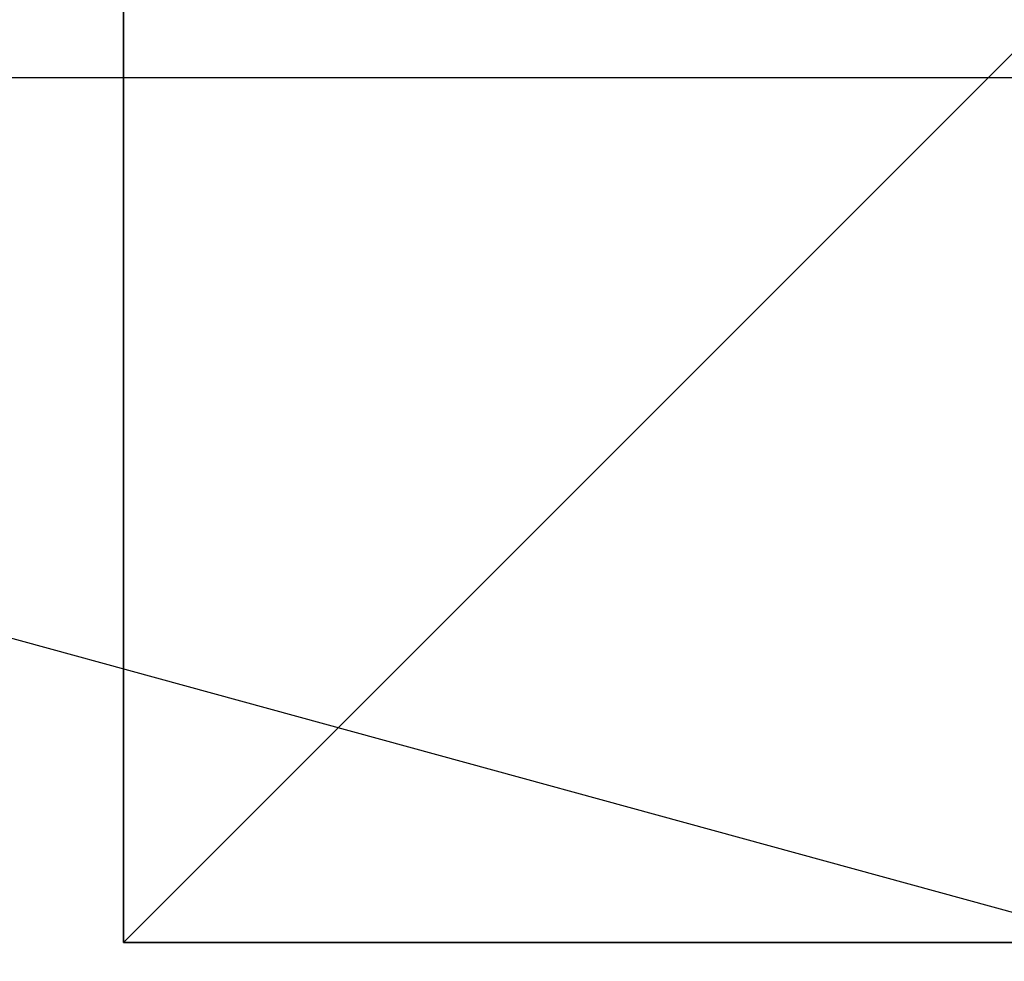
# Model space of a CAD drawing. Header units: inches. Extents: x -40 to 106, y -93 to 53.
# Tile 45 of 256: x -24.325 to -24.044, y -90.264 to -89.996. Entities that reach past the tile are written whole.
import ezdxf

# ---------------------------------------------------------------- set-up
doc = ezdxf.new("R2010")
doc.units = ezdxf.units.IN
doc.header["$MEASUREMENT"] = 0
doc.layers.add('A-FURN', color=7, linetype='Continuous')
doc.layers.add('CET color Black', color=7, linetype='Continuous', true_color=0x040000)

# ---------------------------------------------------------------- blocks, each defined once
blk = doc.blocks.new('*C42')
at = {"layer": 'CET color Black', "linetype": 'Continuous'}
mesh = blk.add_polyface(dxfattribs=at)
corners = [(-33.89696, -1.1526, 25.58275), (-33.27015, -2.24951, 25.58275), (-33.61856, -2.24951, 26.27958), (-33.89695, -1.97112, 26.5182), (-33.87937, -2.02073, 26.59659), (-33.60098, -2.29911, 26.35798), (-33.60098, -2.29911, 27.35406), (-33.87937, -2.02073, 27.35406), (-33.11337, -2.15992, 25.46429), (-33.20404, -2.2199, 25.50258), (-33.83616, -1.11472, 25.50186), (-33.74018, -1.06301, 25.4643), (-33.93703, -1.06301, 25.66114), (-33.92453, -1.10968, 25.61711), (-33.92609, -1.92946, 26.55564), (-33.93703, -1.88153, 26.59659), (-33.91869, -1.95585, 26.59532), (-33.92032, -1.95615, 27.35406), (-33.93703, -1.88153, 27.35406), (-33.89255, -1.99846, 26.5566), (-33.61264, -2.27787, 26.31802), (-33.87787, 0.13546, 25.53076), (-33.87898, -1.06937, 25.52967), (-33.91681, -1.95952, 26.56983), (-33.12371, -2.29822, 25.52327), (-33.18234, -2.28664, 25.53019), (-33.87123, -1.09217, 25.52403), (-33.93703, 0.94751, 26.59659), (-33.74018, 0.12899, 25.4643), (-33.93703, 0.12899, 25.66114), (-33.11337, 1.2259, 25.46429), (-34.03546, -3.39765, 25.30682), (-34.03546, 2.46361, 25.30682), (-33.95672, 2.46361, 25.30681), (-33.95672, -3.39765, 25.30681), (-34.03546, -11.78592, 27.35406), (-34.03546, 10.85188, 27.35407), (-34.03546, 10.85188, 26.76154), (-33.95672, -11.78592, 26.76153), (-33.95672, 10.85188, 26.76154), (-33.95672, 10.85188, 27.35406), (-33.91735, -11.78592, 27.39342), (-33.91735, 10.85188, 27.39343), (-33.16932, 10.85188, 27.39343), (-33.95672, -11.78592, 27.35405), (-33.95145, 10.85188, 27.37374), (-33.95145, -11.78592, 27.37374), (-33.93704, 10.85188, 27.38815), (-34.03546, -3.44168, 25.30991), (-34.03547, -11.78592, 26.76154), (-34.03546, 10.58095, 26.44967), (-33.95672, -3.44168, 25.30991), (-33.95672, 10.58095, 26.44966), (-33.95672, -11.51498, 26.44966), (-33.95672, 2.50764, 25.30991)]
mesh.append_faces([[corners[k] for k in face] for face in [(0, 1, 2, 0), (0, 2, 3, 0), (4, 5, 6, 4), (4, 6, 7, 4), (8, 9, 10, 8), (8, 10, 11, 8), (12, 13, 14, 12), (12, 14, 15, 12), (15, 16, 17, 15), (15, 17, 18, 15), (4, 19, 20, 4), (4, 20, 5, 4), (4, 7, 17, 4), (4, 17, 16, 4), (3, 2, 20, 3), (3, 20, 19, 3), (0, 3, 14, 0), (0, 14, 13, 0), (12, 21, 22, 12), (1, 0, 10, 1), (1, 10, 9, 1), (3, 19, 23, 3), (3, 23, 14, 3), (15, 14, 23, 15), (15, 23, 16, 15), (4, 16, 23, 4), (4, 23, 19, 4), (8, 24, 25, 8), (8, 25, 9, 8), (0, 13, 26, 0), (0, 26, 10, 0), (12, 22, 26, 12), (12, 26, 13, 12), (11, 10, 26, 11), (11, 26, 22, 11), (18, 27, 15, 18), (22, 21, 28, 22), (22, 28, 11, 22), (29, 12, 15, 29), (35, 36, 37, 35), (41, 42, 43, 41), (44, 40, 45, 44), (46, 45, 47, 46), (32, 31, 48, 32), (49, 37, 50, 49)]])
mesh.append_faces([[corners[k] for k in face] for face in [(11, 30, 8, 11), (31, 33, 34, 31), (38, 39, 40, 38), (51, 52, 53, 51), (34, 54, 51, 34)]], dxfattribs={"vtx0": -1, "vtx3": -1})
mesh.append_faces([[corners[k] for k in face] for face in [(31, 32, 33, 31)]], dxfattribs={"vtx2": -1})
mesh = blk.add_polyface(dxfattribs=at)
corners = [(-31.14, 0.61, 5.93837), (-33.36, 0.61, 5.93837), (-33.36, 0.61, 26.87675), (-31.14, 0.61, 26.87675), (-33.36, -1.61, 5.93837), (-33.36, -1.61, 26.87675), (-31.14, -1.61, 5.93837), (-31.14, -1.61, 26.87675)]
mesh.append_faces([[corners[k] for k in face] for face in [(0, 2, 3, 0), (1, 5, 2, 1), (1, 6, 4, 1), (5, 3, 2, 5), (4, 7, 5, 4), (6, 3, 7, 6)]], dxfattribs={"vtx0": -1, "vtx3": -1})
mesh.append_faces([[corners[k] for k in face] for face in [(0, 1, 2, 0), (1, 4, 5, 1), (1, 0, 6, 1), (5, 7, 3, 5), (4, 6, 7, 4), (6, 0, 3, 6)]], dxfattribs={"vtx2": -1})
blk = doc.blocks.new('*C40')
at = {"layer": 'A-FURN', "linetype": 'Continuous', "rotation": 89.99999998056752}
blk.add_blockref('*C42', (-23.68504, -56.89896, 0), dxfattribs=at)

msp = doc.modelspace()

# ---------------------------------------------------------------- block references
at = {"layer": 'A-FURN', "linetype": 'Continuous'}
msp.add_blockref('*C40', (0, 0), dxfattribs=at)

doc.saveas('drawing.dxf')
